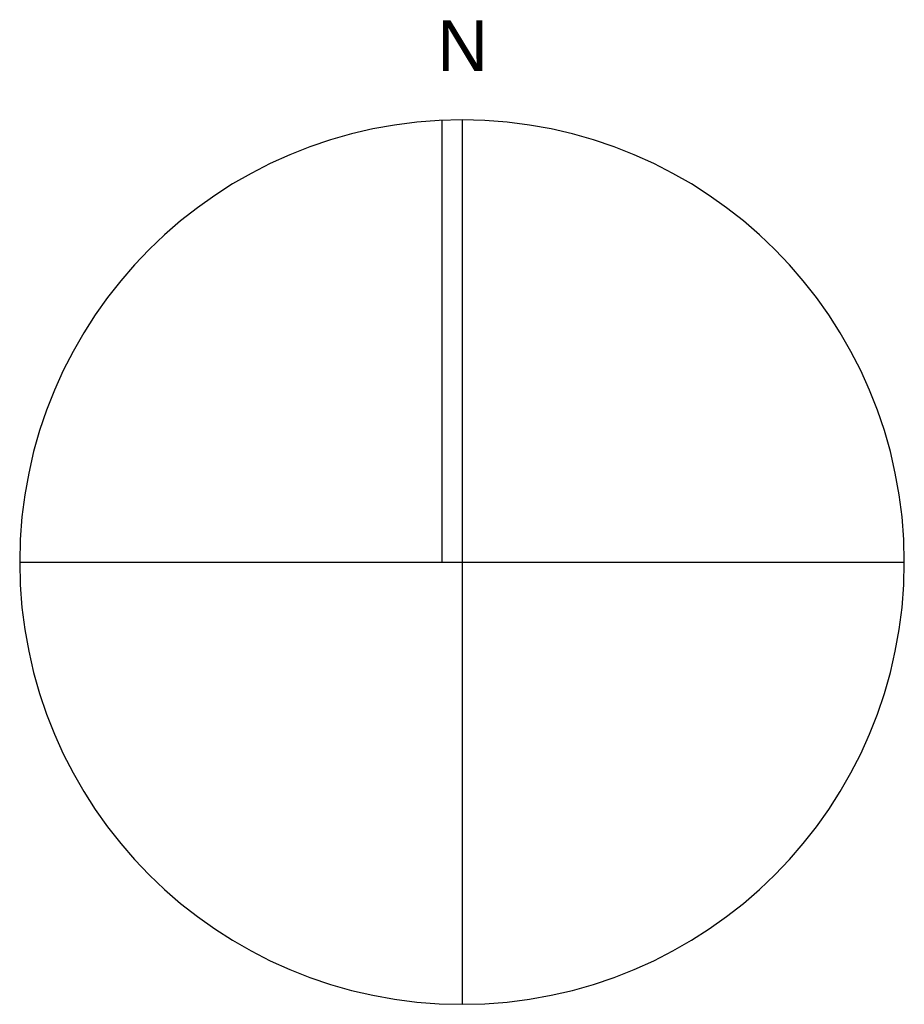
# Model space of a CAD drawing. Header units: millimetres. Extents: x 5 to 471, y 35 to 84.
# Tile 17 of 34: x 137.54 to 144.54, y 71.75 to 79.54. Entities that reach past the tile are written whole.
import ezdxf
from ezdxf.enums import TextEntityAlignment as Align

# ---------------------------------------------------------------- set-up
doc = ezdxf.new("R2010")
doc.units = ezdxf.units.MM
doc.header["$MEASUREMENT"] = 0
doc.layers.add('P_ZE_PLANKOPF', color=7, linetype='Continuous')
doc.styles.add('ERSTELLTER_STIL_2', font='ARIAL.TTF')

# ---------------------------------------------------------------- blocks, each defined once
blk = doc.blocks.new('Nordpfeil_1 14_3_9', base_point=(141.0418, 75.2476))
at = {"layer": 'P_ZE_PLANKOPF', "linetype": 'Continuous'}
for p, q in [((140.8843, 75.2476), (140.8843, 78.744)), ((141.0418, 78.7476), (141.0418, 71.7476)), ((137.5418, 75.2476), (144.5418, 75.2476))]:
    blk.add_line(p, q, dxfattribs=at)
for start, end in [(0, 180), (180, 0)]:
    blk.add_arc((141.0418, 75.2476), 3.5, start, end, dxfattribs=at)
at = {"layer": 'P_ZE_PLANKOPF', "style": 'ERSTELLTER_STIL_2'}
blk.add_attdef('txt', text='', height=0.4, dxfattribs=at).set_placement((140.8443, 79.0164), align=Align.BOTTOM_LEFT)

msp = doc.modelspace()

# ---------------------------------------------------------------- block references
at = {"layer": 'P_ZE_PLANKOPF', "linetype": 'Continuous'}
ref = msp.add_blockref('Nordpfeil_1 14_3_9', (141.04181, 75.24758), dxfattribs=at)
ref.add_attrib('txt', 'N', dxfattribs={"color": 7, "linetype": 'Continuous', "height": 0.4, "style": 'ERSTELLTER_STIL_2'}).set_placement((140.84432, 79.01636), align=Align.BOTTOM_LEFT)

doc.saveas('drawing.dxf')
